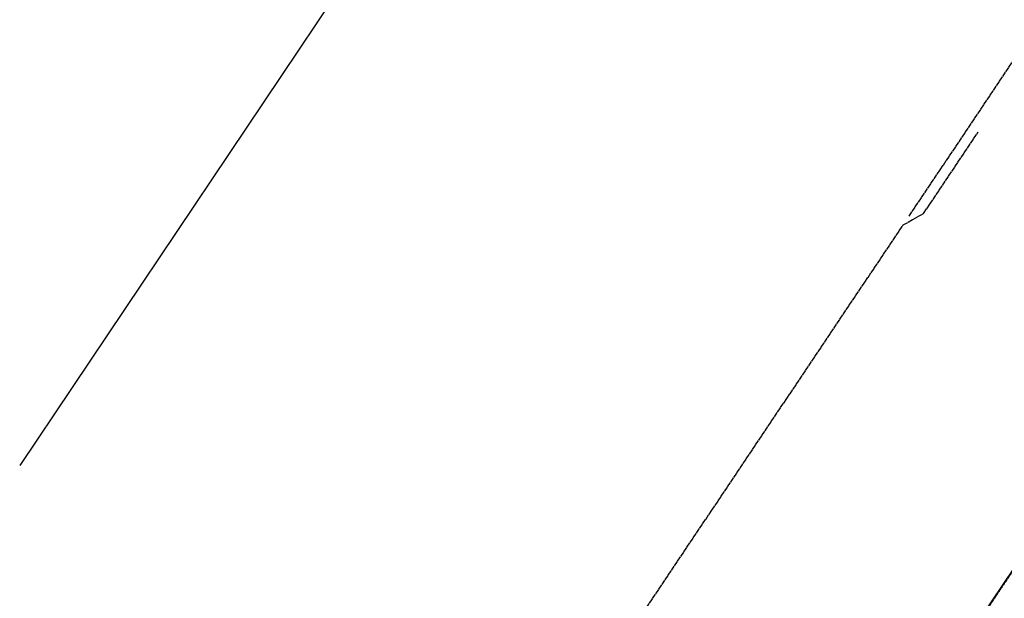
# Model space of a CAD drawing. Header units: inches. Extents: x 26090020 to 26091405, y 7484395 to 7485569.
# Tile 4 of 26: x 26090202 to 26090483, y 7484653 to 7484818. Entities that reach past the tile are written whole.
import ezdxf

# ---------------------------------------------------------------- set-up
doc = ezdxf.new("R2010")
doc.units = ezdxf.units.IN
doc.header["$MEASUREMENT"] = 0
for name, pattern in [('bhiddenpr', [0.1875, 0.125, -0.0625]), ('brebarpr', [1.5625, 1.5, -0.0625]), ('DGN Style 2', [0.017105, 0.010263, -0.006842])]:
    doc.linetypes.add(name, pattern=pattern)
for name, color, linetype in [('BR_P_Gen_Text', 7, 'Continuous'), ('BR_P_Rail_Hidden', 230, 'bhiddenpr'), ('BR_P_Rail_Object', 230, 'Continuous'), ('BR_P_Rail_Reinforcing', 30, 'brebarpr')]:
    doc.layers.add(name, color=color, linetype=linetype)

msp = doc.modelspace()

# ---------------------------------------------------------------- linework, layer by layer
at = {"layer": 'BR_P_Gen_Text'}
msp.add_line((26090636.88, 7485339.28), (26090201.72, 7484690.42), dxfattribs=at)
at = {"layer": 'BR_P_Rail_Hidden', "color": 1, "linetype": 'DGN Style 2', "lineweight": 0}
msp.add_line((26090374.73, 7484495.5), (26090807.65, 7485141.04), dxfattribs=at)
at = {"layer": 'BR_P_Rail_Object', "color": 2, "lineweight": 13}
msp.add_line((26090374.52, 7484495.64), (26090807.45, 7485141.18), dxfattribs=at)
at = {"layer": 'BR_P_Rail_Reinforcing'}
for points in [[(26090455.61, 7484761.62), (26090589.52, 7484961.29), (26090595.35, 7484964.6), (26090610.95, 7484987.86)], [(26090320.03, 7484559.45), (26090453.94, 7484759.13), (26090459.77, 7484762.44), (26090475.37, 7484785.69)]]:
    msp.add_lwpolyline(points, dxfattribs=at)

doc.saveas('drawing.dxf')
